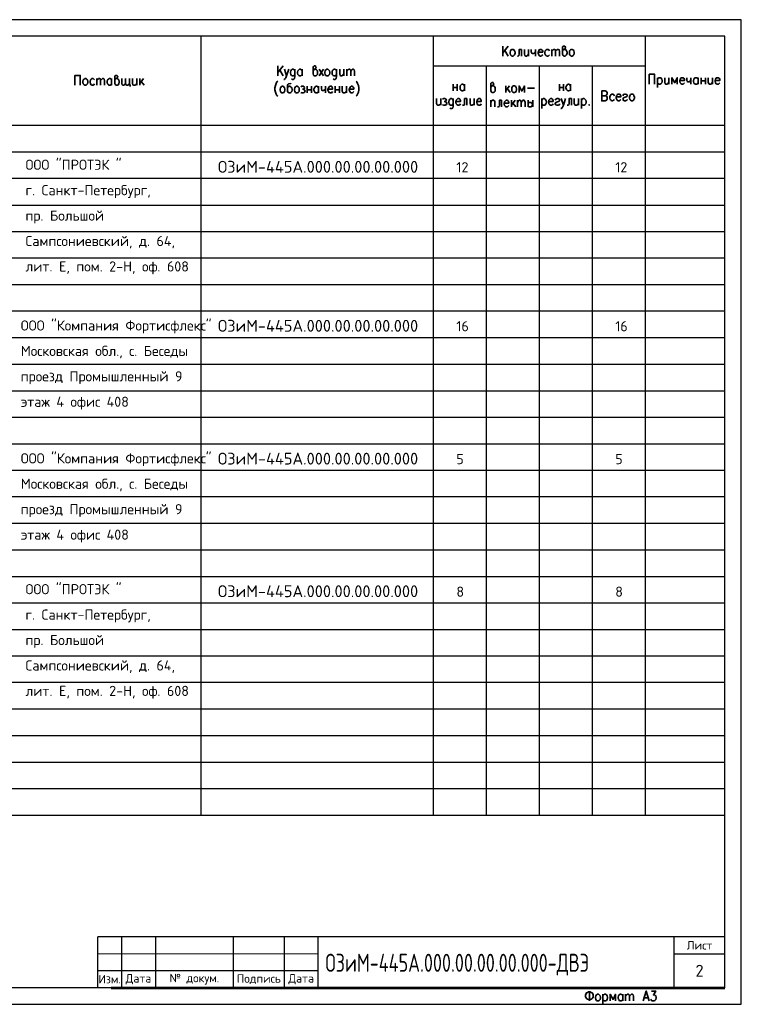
# Model space of a CAD drawing. Header units: millimetres. Extents: x -2 to 2563, y -5 to 295.
# Tile 5 of 13: x 631 to 850, y -5 to 295. Entities that reach past the tile are written whole.
import ezdxf

# ---------------------------------------------------------------- set-up
doc = ezdxf.new("R2010")
doc.units = ezdxf.units.MM
doc.layers.add('Cont', color=6, linetype='Continuous')
doc.styles.add('Isocpeur', font='isocpeur.ttf')
doc.styles.add('simplex', font='simplex.shx', dxfattribs={"width": 0.9})

msp = doc.modelspace()

# ---------------------------------------------------------------- linework, layer by layer
at = {"color": 7, "linetype": 'Continuous', "lineweight": 25}
for p, q in [((850.24, 295.21), (426.2, 295.21)), ((850.24, -4.57), (850.24, 295.21)), ((845.26, 254.84), (446.38, 254.84)), ((845.26, 246.81), (446.38, 246.81)), ((845.26, 238.68), (446.38, 238.68)), ((845.26, 230.64), (446.38, 230.64)), ((845.26, 222.6), (446.38, 222.6)), ((845.26, 214.48), (446.38, 214.48)), ((845.26, 206.44), (446.38, 206.44)), ((845.26, 198.31), (446.38, 198.31)), ((845.26, 190.27), (446.38, 190.27)), ((845.26, 182.15), (446.38, 182.15)), ((845.26, 174.11), (446.38, 174.11)), ((845.26, 165.98), (446.38, 165.98)), ((845.26, 157.94), (446.38, 157.94)), ((845.26, 149.91), (446.38, 149.91)), ((845.26, 141.78), (446.38, 141.78)), ((845.26, 133.74), (446.38, 133.74)), ((845.26, 125.62), (446.38, 125.62)), ((845.26, 117.58), (446.38, 117.58)), ((845.26, 109.45), (446.38, 109.45)), ((845.26, 101.41), (446.38, 101.41)), ((845.26, 93.37), (446.38, 93.37)), ((845.26, 85.25), (446.38, 85.25)), ((845.26, 77.21), (446.38, 77.21)), ((845.26, 69.08), (446.38, 69.08)), ((845.26, 61.04), (446.38, 61.04)), ((426.2, -4.57), (850.24, -4.57))]:
    msp.add_line(p, q, dxfattribs=at)
at = {"color": 7, "linetype": 'Continuous', "lineweight": 35}
for p, q in [((779.29, 287.17), (777.63, 285.16)), ((777.63, 287.17), (777.63, 284.12)), ((779.29, 284.12), (778.24, 285.86)), ((783.31, 286.13), (783.31, 284.12)), ((785.49, 286.13), (785.49, 284.12)), ((787.59, 286.13), (787.59, 284.12)), ((792.57, 286.13), (792.57, 284.12)), ((710.78, 281.15), (709.12, 279.14)), ((709.12, 281.15), (709.12, 278.09)), ((710.78, 278.09), (709.74, 279.83)), ((716.55, 280.1), (716.55, 278.09)), ((721.71, 280.1), (723.02, 278.09)), ((723.02, 280.1), (721.71, 278.09)), ((729.22, 280.1), (729.22, 278.09)), ((730.18, 280.1), (730.18, 278.09)), ((654.08, 277.3), (654.08, 275.29)), ((658.53, 277.3), (658.53, 275.29)), ((666.22, 277.3), (666.22, 275.29)), ((667.1, 277.3), (667.1, 275.29)), ((668.23, 277.3), (667.1, 275.82)), ((667.53, 276.43), (668.41, 275.29)), ((824.72, 277.56), (824.72, 274.59)), ((828.22, 277.56), (828.22, 275.55)), ((834.86, 277.56), (834.86, 275.55)), ((837.13, 277.56), (837.13, 275.55)), ((838, 277.56), (838, 275.55)), ((838, 276.6), (839.31, 276.6)), ((839.31, 277.56), (839.31, 275.55)), ((841.5, 277.56), (841.5, 275.55)), ((718.12, 274.94), (718.12, 272.93)), ((718.12, 273.89), (719.35, 273.89)), ((719.35, 274.94), (719.35, 272.93)), ((721.53, 274.94), (721.53, 272.93)), ((723.63, 274.94), (723.63, 272.93)), ((726.6, 274.94), (726.6, 272.93)), ((726.6, 273.89), (727.91, 273.89)), ((727.91, 274.94), (727.91, 272.93)), ((730.09, 274.94), (730.09, 272.93)), ((762.51, 275.55), (762.51, 273.54)), ((762.51, 274.59), (763.73, 274.59)), ((763.73, 275.55), (763.73, 273.54)), ((765.92, 275.55), (765.92, 273.54)), ((778.59, 275.03), (778.59, 273.02)), ((779.72, 275.03), (778.59, 273.63)), ((779.02, 274.15), (779.9, 273.02)), ((785.14, 274.33), (787.24, 274.33)), ((794.84, 275.55), (794.84, 273.54)), ((794.84, 274.59), (796.06, 274.59)), ((796.06, 275.55), (796.06, 273.54)), ((798.25, 275.55), (798.25, 273.54)), ((758.75, 271.18), (758.75, 269.17)), ((766.7, 271.18), (766.7, 269.17)), ((768.89, 271.18), (768.89, 269.17)), ((773.96, 270.66), (773.96, 268.65)), ((777.28, 270.66), (777.28, 268.65)), ((780.25, 270.66), (780.25, 268.65)), ((781.38, 270.66), (780.25, 269.17)), ((782.08, 270.66), (782.08, 268.65)), ((785.32, 270.66), (785.32, 268.65)), ((786.8, 270.66), (786.8, 268.65)), ((789.51, 271.18), (789.51, 268.13)), ((798.51, 271.18), (798.51, 269.17)), ((800.69, 271.18), (800.69, 269.17)), ((801.57, 271.18), (801.57, 268.13)), ((780.68, 269.79), (781.56, 268.65)), ((804.01, -0.56), (804.01, -3.53)), ((808.12, -1.52), (808.12, -4.57)), ((814.15, -1.52), (814.15, -3.53)), ((815.02, -1.52), (815.02, -3.53)), ((820.7, -2.56), (821.84, -2.56))]:
    msp.add_line(p, q, dxfattribs=at)
at = {"color": 7, "lineweight": 20}
msp.add_line((654.34, 10.81), (721.42, 10.81), dxfattribs=at)
at = {"color": 7, "linetype": 'Continuous', "lineweight": 53}
msp.add_line((658.45, 0.49), (845.26, 0.49), dxfattribs=at)
at = {"color": 7, "linetype": 'Continuous', "lineweight": 35}
for points in [[(780.42, 286.13), (780.77, 286.13), (781.03, 286.04), (781.21, 285.69), (781.38, 285.34), (781.38, 284.99), (781.21, 284.55), (781.03, 284.29), (780.77, 284.12), (780.42, 284.12), (780.16, 284.29), (779.99, 284.55), (779.9, 284.99), (779.9, 285.34), (779.99, 285.69), (780.16, 286.04)], [(798.42, 286.13), (798.77, 286.13), (799.03, 286.04), (799.21, 285.69), (799.38, 285.34), (799.38, 284.99), (799.21, 284.55), (799.03, 284.29), (798.77, 284.12), (798.42, 284.12), (798.25, 284.29), (797.98, 284.55), (797.9, 284.99), (797.9, 285.34), (797.98, 285.69), (798.25, 286.04)], [(724.06, 280.1), (724.41, 280.1), (724.59, 279.92), (724.85, 279.66), (724.94, 279.22), (724.94, 278.96), (724.85, 278.52), (724.59, 278.26), (724.41, 278.09), (724.06, 278.09), (723.8, 278.26), (723.54, 278.52), (723.45, 278.96), (723.45, 279.22), (723.54, 279.66), (723.8, 279.92)], [(650.41, 277.3), (650.76, 277.3), (650.93, 277.13), (651.19, 276.86), (651.28, 276.43), (651.28, 276.16), (651.19, 275.73), (650.93, 275.38), (650.76, 275.29), (650.41, 275.29), (650.14, 275.38), (649.88, 275.73), (649.8, 276.16), (649.8, 276.43), (649.88, 276.86), (650.14, 277.13)], [(710.35, 274.94), (710.7, 274.94), (710.96, 274.77), (711.13, 274.5), (711.31, 274.07), (711.31, 273.72), (711.13, 273.37), (710.96, 273.02), (710.7, 272.93), (710.35, 272.93), (710.17, 273.02), (709.91, 273.37), (709.82, 273.72), (709.82, 274.07), (709.91, 274.5), (710.17, 274.77)], [(714.72, 274.94), (715.07, 274.94), (715.33, 274.77), (715.59, 274.5), (715.68, 274.07), (715.68, 273.72), (715.59, 273.37), (715.33, 273.02), (715.07, 272.93), (714.72, 272.93), (714.54, 273.02), (714.28, 273.37), (714.19, 273.72), (714.19, 274.07), (714.28, 274.5), (714.54, 274.77)], [(780.86, 275.03), (781.21, 275.03), (781.47, 274.94), (781.73, 274.59), (781.82, 274.15), (781.82, 273.89), (781.73, 273.46), (781.47, 273.19), (781.21, 273.02), (780.86, 273.02), (780.68, 273.19), (780.42, 273.46), (780.33, 273.89), (780.33, 274.15), (780.42, 274.59), (780.68, 274.94)], [(816.77, 272.49), (817.12, 272.49), (817.38, 272.41), (817.56, 272.06), (817.73, 271.71), (817.73, 271.36), (817.56, 270.92), (817.38, 270.66), (817.12, 270.49), (816.77, 270.49), (816.51, 270.66), (816.33, 270.92), (816.25, 271.36), (816.25, 271.71), (816.33, 272.06), (816.51, 272.41)], [(803.93, 269.44), (803.84, 269.26), (803.93, 269.17), (804.01, 269.26)], [(803.75, -0.82), (804.19, -0.82), (804.54, -0.99), (804.8, -1.08), (805.06, -1.43), (805.15, -1.69), (805.15, -2.3), (805.06, -2.56), (804.8, -2.83), (804.54, -3), (804.19, -3.09), (803.75, -3.09), (803.4, -3), (803.14, -2.83), (802.97, -2.56), (802.79, -2.3), (802.79, -1.69), (802.97, -1.43), (803.14, -1.08), (803.4, -0.99)], [(806.37, -1.52), (806.72, -1.52), (806.98, -1.69), (807.25, -1.95), (807.33, -2.39), (807.33, -2.65), (807.25, -3.09), (806.98, -3.44), (806.72, -3.53), (806.37, -3.53), (806.2, -3.44), (805.94, -3.09), (805.85, -2.65), (805.85, -2.39), (805.94, -1.95), (806.2, -1.69)]]:
    msp.add_lwpolyline(points, close=True, dxfattribs=at)
for points in [[(783.31, 286.13), (782.61, 286.13), (782.61, 284.73), (782.52, 284.29), (782.26, 284.12), (782.08, 284.12)], [(784.27, 286.13), (784.27, 284.73), (784.35, 284.29), (784.62, 284.12), (784.97, 284.12), (785.14, 284.29), (785.49, 284.73)], [(786.28, 286.13), (786.28, 285.43), (786.45, 284.99), (786.63, 284.9), (786.98, 284.9), (787.24, 284.99), (787.59, 285.43)], [(788.37, 285.34), (789.77, 285.34), (789.77, 285.6), (789.68, 285.86), (789.51, 286.04), (789.33, 286.13), (788.99, 286.13), (788.72, 286.04), (788.55, 285.69), (788.37, 285.34), (788.37, 284.99), (788.55, 284.55), (788.72, 284.29), (788.99, 284.12), (789.33, 284.12), (789.51, 284.29), (789.77, 284.55)], [(791.87, 285.69), (791.61, 286.04), (791.43, 286.13), (791.08, 286.13), (790.82, 286.04), (790.56, 285.69), (790.47, 285.34), (790.47, 284.99), (790.56, 284.55), (790.82, 284.29), (791.08, 284.12), (791.43, 284.12), (791.61, 284.29), (791.87, 284.55)], [(792.57, 285.6), (792.92, 286.04), (793.09, 286.13), (793.35, 286.13), (793.62, 286.04), (793.7, 285.6), (793.7, 284.12)], [(793.7, 285.6), (794.05, 286.04), (794.32, 286.13), (794.49, 286.13), (794.75, 286.04), (794.84, 285.6), (794.84, 284.12)], [(795.8, 285.69), (795.98, 286.04), (796.24, 286.13), (796.59, 286.47), (796.67, 286.74), (796.59, 287), (796.5, 287.17), (796.15, 287.17), (795.89, 287), (795.8, 286.91), (795.8, 284.73), (795.89, 284.47), (795.98, 284.29), (796.24, 284.12), (796.59, 284.12), (796.85, 284.29), (797.02, 284.55), (797.2, 284.99), (797.2, 285.34), (797.02, 285.69), (796.85, 286.04), (796.59, 286.13), (796.24, 286.13)], [(711.13, 280.1), (711.83, 278.09), (712.53, 280.1)], [(714.37, 279.66), (714.19, 279.83), (714.1, 279.92), (713.84, 280.1), (713.58, 280.1), (713.32, 279.92), (713.06, 279.66), (712.97, 279.22), (712.97, 278.96), (713.06, 278.52), (713.32, 278.26), (713.58, 278.09), (713.84, 278.09), (714.1, 278.26), (714.37, 278.52)], [(714.37, 280.1), (714.37, 277.82), (714.19, 277.39), (714.1, 277.21), (713.84, 277.04), (713.58, 277.04), (713.32, 277.21)], [(716.55, 278.52), (716.29, 278.26), (716.11, 278.09), (715.76, 278.09), (715.5, 278.26), (715.41, 278.35), (715.24, 278.52), (715.15, 278.96), (715.15, 279.22), (715.24, 279.66), (715.5, 279.92), (715.76, 280.1), (716.11, 280.1), (716.29, 279.92), (716.55, 279.66)], [(719.87, 279.66), (720.13, 279.92), (720.31, 280.1), (720.66, 280.36), (720.83, 280.71), (720.66, 280.97), (720.57, 281.15), (720.22, 281.15), (719.96, 280.97), (719.87, 280.8), (719.87, 278.7), (719.96, 278.35), (720.13, 278.26), (720.31, 278.09), (720.66, 278.09), (720.92, 278.26), (721.18, 278.52), (721.27, 278.96), (721.27, 279.22), (721.18, 279.66), (720.92, 279.92), (720.66, 280.1), (720.31, 280.1)], [(727.04, 279.66), (726.95, 279.83), (726.77, 279.92), (726.6, 280.1), (726.25, 280.1), (725.99, 279.92), (725.72, 279.66), (725.64, 279.22), (725.64, 278.96), (725.72, 278.52), (725.99, 278.26), (726.25, 278.09), (726.6, 278.09), (726.77, 278.26), (727.04, 278.52)], [(727.04, 280.1), (727.04, 277.82), (726.95, 277.39), (726.77, 277.21), (726.6, 277.04), (726.25, 277.04), (725.99, 277.21)], [(728, 280.1), (728, 278.7), (728.08, 278.26), (728.35, 278.09), (728.7, 278.09), (728.87, 278.26), (729.22, 278.7)], [(730.18, 279.57), (730.53, 279.92), (730.71, 280.1), (730.97, 280.1), (731.23, 279.92), (731.32, 279.57), (731.32, 278.09)], [(731.32, 279.57), (731.67, 279.92), (731.84, 280.1), (732.1, 280.1), (732.37, 279.92), (732.45, 279.57), (732.45, 278.09)], [(647.35, 275.29), (647.35, 278.26), (649.01, 278.26), (649.01, 275.29)], [(653.38, 276.86), (653.12, 277.13), (652.94, 277.3), (652.59, 277.3), (652.33, 277.13), (652.07, 276.86), (651.98, 276.43), (651.98, 276.16), (652.07, 275.73), (652.33, 275.38), (652.59, 275.29), (652.94, 275.29), (653.12, 275.38), (653.38, 275.73)], [(654.08, 276.69), (654.43, 277.13), (654.6, 277.3), (654.86, 277.3), (655.13, 277.13), (655.21, 276.69), (655.21, 275.29)], [(655.21, 276.69), (655.56, 277.13), (655.82, 277.3), (656, 277.3), (656.26, 277.13), (656.35, 276.69), (656.35, 275.29)], [(658.53, 275.73), (658.36, 275.38), (658.1, 275.29), (657.75, 275.29), (657.57, 275.38), (657.4, 275.55), (657.31, 275.73), (657.22, 276.16), (657.22, 276.43), (657.31, 276.86), (657.57, 277.13), (657.75, 277.3), (658.1, 277.3), (658.36, 277.13), (658.53, 276.86)], [(659.49, 276.86), (659.76, 277.13), (659.93, 277.3), (660.28, 277.56), (660.46, 277.91), (660.28, 278.17), (660.19, 278.26), (659.84, 278.26), (659.58, 278.17), (659.49, 278), (659.49, 275.82), (659.58, 275.55), (659.76, 275.38), (659.93, 275.29), (660.28, 275.29), (660.54, 275.38), (660.72, 275.73), (660.89, 276.16), (660.89, 276.43), (660.72, 276.86), (660.54, 277.13), (660.28, 277.3), (659.93, 277.3)], [(662.81, 275.82), (662.46, 275.38), (662.29, 275.29), (662.03, 275.29), (661.77, 275.38), (661.68, 275.82), (661.68, 277.3)], [(663.95, 275.82), (663.69, 275.38), (663.43, 275.29), (663.16, 275.29), (662.99, 275.38), (662.81, 275.82), (662.81, 277.3)], [(663.95, 277.3), (663.95, 275.29), (664.21, 275.29), (664.21, 274.85)], [(664.91, 277.3), (664.91, 275.82), (665, 275.38), (665.26, 275.29), (665.61, 275.29), (665.87, 275.38), (666.22, 275.82)], [(709.12, 276.51), (708.86, 276.25), (708.6, 275.82), (708.42, 275.2), (708.25, 274.5), (708.25, 273.89), (708.42, 273.19), (708.6, 272.58), (708.86, 272.15), (709.12, 271.88)], [(711.83, 278.09), (711.57, 277.48), (711.31, 277.21), (711.13, 277.04), (710.96, 277.04)], [(713.23, 275.9), (713.06, 275.82), (712.44, 275.64), (712.18, 275.47), (712.09, 275.2), (712.09, 273.46), (712.18, 273.19), (712.36, 273.02), (712.53, 272.93), (712.88, 272.93), (713.14, 273.02), (713.4, 273.37), (713.49, 273.72), (713.49, 274.07), (713.4, 274.5), (713.23, 274.59), (713.14, 274.77), (712.88, 274.94), (712.53, 274.94), (712.36, 274.77), (712.09, 274.5)], [(732.98, 276.51), (733.24, 276.25), (733.41, 275.82), (733.68, 275.2), (733.76, 274.5), (733.76, 273.89), (733.68, 273.19), (733.41, 272.58), (733.24, 272.15), (732.98, 271.88)], [(773.96, 274.59), (774.22, 274.94), (774.39, 275.03), (774.74, 275.38), (774.92, 275.64), (774.74, 275.9), (774.66, 276.08), (774.31, 276.08), (774.13, 275.9), (773.96, 275.82), (773.96, 273.63), (774.13, 273.37), (774.22, 273.19), (774.39, 273.02), (774.74, 273.02), (775, 273.19), (775.27, 273.46), (775.35, 273.89), (775.35, 274.15), (775.27, 274.59), (775, 274.94), (774.74, 275.03), (774.39, 275.03)], [(822.19, 275.55), (822.19, 278.61), (823.85, 278.61), (823.85, 275.55)], [(824.72, 277.13), (824.98, 277.48), (825.25, 277.56), (825.51, 277.56), (825.77, 277.48), (826.03, 277.13), (826.12, 276.69), (826.12, 276.43), (826.03, 275.99), (825.77, 275.73), (825.51, 275.55), (825.25, 275.55), (824.98, 275.73), (824.72, 275.99)], [(826.91, 277.56), (826.91, 276.16), (827.08, 275.73), (827.26, 275.55), (827.61, 275.55), (827.87, 275.73), (828.22, 276.16)], [(830.75, 275.55), (830.75, 277.56), (829.96, 275.99), (829.09, 277.56), (829.09, 275.55)], [(831.54, 276.69), (832.94, 276.69), (832.94, 277.04), (832.85, 277.3), (832.67, 277.48), (832.5, 277.56), (832.15, 277.56), (831.89, 277.48), (831.62, 277.13), (831.54, 276.69), (831.54, 276.43), (831.62, 275.99), (831.89, 275.73), (832.15, 275.55), (832.5, 275.55), (832.67, 275.73), (832.94, 275.99)], [(833.63, 277.56), (833.63, 276.86), (833.72, 276.43), (833.98, 276.25), (834.33, 276.25), (834.6, 276.43), (834.86, 276.86)], [(837.13, 275.99), (836.87, 275.73), (836.61, 275.55), (836.26, 275.55), (836.08, 275.73), (835.91, 275.82), (835.82, 275.99), (835.73, 276.43), (835.73, 276.69), (835.82, 277.13), (836.08, 277.48), (836.26, 277.56), (836.61, 277.56), (836.87, 277.48), (837.13, 277.13)], [(840.19, 277.56), (840.19, 276.16), (840.36, 275.73), (840.54, 275.55), (840.89, 275.55), (841.15, 275.73), (841.5, 276.16)], [(842.28, 276.69), (843.68, 276.69), (843.68, 277.04), (843.6, 277.3), (843.42, 277.48), (843.25, 277.56), (842.9, 277.56), (842.63, 277.48), (842.37, 277.13), (842.28, 276.69), (842.28, 276.43), (842.37, 275.99), (842.63, 275.73), (842.9, 275.55), (843.25, 275.55), (843.42, 275.73), (843.68, 275.99)], [(716.11, 274.77), (716.46, 274.94), (716.81, 274.94), (717.16, 274.77), (717.25, 274.5), (717.16, 274.15), (716.9, 274.07), (716.64, 274.07)], [(716.9, 274.07), (717.16, 273.89), (717.25, 273.72), (717.42, 273.46), (717.25, 273.19), (717.16, 273.02), (716.9, 272.93), (716.46, 272.93), (716.11, 273.02)], [(721.53, 273.37), (721.36, 273.02), (721.09, 272.93), (720.74, 272.93), (720.48, 273.02), (720.39, 273.19), (720.31, 273.37), (720.13, 273.72), (720.13, 274.07), (720.31, 274.5), (720.48, 274.77), (720.74, 274.94), (721.09, 274.94), (721.36, 274.77), (721.53, 274.5)], [(722.4, 274.94), (722.4, 274.15), (722.49, 273.72), (722.67, 273.63), (723.02, 273.63), (723.28, 273.72), (723.63, 274.15)], [(724.41, 274.07), (725.81, 274.07), (725.81, 274.33), (725.72, 274.59), (725.64, 274.77), (725.38, 274.94), (725.03, 274.94), (724.76, 274.77), (724.59, 274.5), (724.41, 274.07), (724.41, 273.72), (724.59, 273.37), (724.76, 273.02), (725.03, 272.93), (725.38, 272.93), (725.64, 273.02), (725.81, 273.37)], [(728.78, 274.94), (728.78, 273.46), (728.96, 273.02), (729.13, 272.93), (729.48, 272.93), (729.74, 273.02), (730.09, 273.46)], [(730.88, 274.07), (732.28, 274.07), (732.28, 274.33), (732.19, 274.59), (732.02, 274.77), (731.84, 274.94), (731.49, 274.94), (731.23, 274.77), (731.05, 274.5), (730.88, 274.07), (730.88, 273.72), (731.05, 273.37), (731.23, 273.02), (731.49, 272.93), (731.84, 272.93), (732.02, 273.02), (732.28, 273.37)], [(765.92, 273.98), (765.74, 273.72), (765.48, 273.54), (765.13, 273.54), (764.96, 273.72), (764.78, 273.81), (764.69, 273.98), (764.61, 274.42), (764.61, 274.68), (764.69, 275.12), (764.96, 275.38), (765.13, 275.55), (765.48, 275.55), (765.74, 275.38), (765.92, 275.12)], [(784.27, 273.02), (784.27, 275.03), (783.39, 273.46), (782.61, 275.03), (782.61, 273.02)], [(798.25, 273.98), (798.07, 273.72), (797.81, 273.54), (797.46, 273.54), (797.2, 273.72), (797.11, 273.81), (797.02, 273.98), (796.85, 274.42), (796.85, 274.68), (797.02, 275.12), (797.2, 275.38), (797.46, 275.55), (797.81, 275.55), (798.07, 275.38), (798.25, 275.12)], [(808.82, 273.54), (807.77, 273.54), (807.77, 270.49), (808.82, 270.49), (809.17, 270.66), (809.26, 270.83), (809.43, 271.1), (809.43, 271.53), (809.26, 271.8), (809.17, 271.97), (808.82, 272.06), (807.77, 272.06)], [(808.82, 273.54), (809.17, 273.37), (809.26, 273.28), (809.43, 272.93), (809.43, 272.67), (809.26, 272.41), (809.17, 272.23), (808.82, 272.06)], [(757.44, 271.18), (757.44, 269.7), (757.62, 269.26), (757.79, 269.17), (758.14, 269.17), (758.4, 269.26), (758.75, 269.7)], [(759.28, 271.01), (759.63, 271.18), (759.98, 271.18), (760.33, 271.01), (760.5, 270.75), (760.33, 270.49), (760.15, 270.31), (759.8, 270.31)], [(760.15, 270.31), (760.33, 270.14), (760.5, 270.05), (760.59, 269.7), (760.5, 269.44), (760.33, 269.26), (760.15, 269.17), (759.63, 269.17), (759.28, 269.26)], [(762.51, 270.75), (762.42, 270.83), (762.34, 271.01), (762.07, 271.18), (761.72, 271.18), (761.55, 271.01), (761.29, 270.75), (761.2, 270.31), (761.2, 270.05), (761.29, 269.61), (761.55, 269.26), (761.72, 269.17), (762.07, 269.17), (762.34, 269.26), (762.51, 269.61)], [(762.51, 271.18), (762.51, 268.83), (762.42, 268.39), (762.34, 268.3), (762.07, 268.13), (761.72, 268.13), (761.55, 268.3)], [(763.38, 270.31), (764.78, 270.31), (764.78, 270.57), (764.61, 270.83), (764.52, 271.01), (764.26, 271.18), (763.91, 271.18), (763.73, 271.01), (763.47, 270.75), (763.38, 270.31), (763.38, 270.05), (763.47, 269.61), (763.73, 269.26), (763.91, 269.17), (764.26, 269.17), (764.52, 269.26), (764.78, 269.61)], [(766.7, 271.18), (766.01, 271.18), (766.01, 269.7), (765.92, 269.26), (765.66, 269.17), (765.39, 269.17)], [(767.67, 271.18), (767.67, 269.7), (767.75, 269.26), (768.01, 269.17), (768.28, 269.17), (768.54, 269.26), (768.89, 269.7)], [(769.68, 270.31), (771.07, 270.31), (771.07, 270.57), (770.99, 270.83), (770.9, 271.01), (770.64, 271.18), (770.29, 271.18), (770.02, 271.01), (769.85, 270.75), (769.68, 270.31), (769.68, 270.05), (769.85, 269.61), (770.02, 269.26), (770.29, 269.17), (770.64, 269.17), (770.9, 269.26), (771.07, 269.61)], [(773.96, 270.05), (774.22, 270.49), (774.48, 270.66), (774.83, 270.66), (775.09, 270.49), (775.18, 270.22), (775.18, 268.65)], [(777.28, 270.66), (776.58, 270.66), (776.58, 269.17), (776.49, 268.83), (776.23, 268.65), (775.97, 268.65)], [(778.06, 269.79), (779.46, 269.79), (779.46, 270.05), (779.37, 270.4), (779.2, 270.49), (779.02, 270.66), (778.67, 270.66), (778.41, 270.49), (778.15, 270.22), (778.06, 269.79), (778.06, 269.52), (778.15, 269.09), (778.41, 268.83), (778.67, 268.65), (779.02, 268.65), (779.2, 268.83), (779.46, 269.09)], [(782.08, 270.05), (782.43, 270.49), (782.69, 270.66), (782.96, 270.66), (783.13, 270.49), (783.22, 270.05), (783.22, 268.65)], [(783.22, 270.05), (783.57, 270.49), (783.83, 270.66), (784.09, 270.66), (784.27, 270.49), (784.44, 270.05), (784.44, 268.65)], [(785.32, 269.79), (785.49, 269.96), (785.66, 270.05), (786.01, 270.05), (786.19, 270.05), (786.36, 269.96), (786.45, 269.79), (786.63, 269.52), (786.63, 269.17), (786.45, 268.91), (786.36, 268.83), (786.19, 268.65), (785.66, 268.65), (785.49, 268.83), (785.32, 268.91)], [(789.51, 270.75), (789.68, 271.01), (789.95, 271.18), (790.3, 271.18), (790.56, 271.01), (790.73, 270.75), (790.91, 270.31), (790.91, 270.05), (790.73, 269.61), (790.56, 269.26), (790.3, 269.17), (789.95, 269.17), (789.68, 269.26), (789.51, 269.61)], [(791.61, 270.31), (792.92, 270.31), (792.92, 270.57), (792.83, 270.83), (792.74, 271.01), (792.48, 271.18), (792.13, 271.18), (791.96, 271.01), (791.69, 270.75), (791.61, 270.31), (791.61, 270.05), (791.69, 269.61), (791.96, 269.26), (792.13, 269.17), (792.48, 269.17), (792.74, 269.26), (792.92, 269.61)], [(793.62, 270.75), (793.79, 271.01), (794.14, 271.18), (794.49, 271.18), (794.84, 271.01), (794.93, 270.75), (794.84, 270.49), (794.58, 270.31), (793.97, 270.14), (793.79, 270.05), (793.62, 269.7), (793.62, 269.61), (793.79, 269.26), (794.14, 269.17), (794.49, 269.17), (794.84, 269.26), (794.93, 269.61)], [(795.36, 271.18), (796.06, 269.17), (796.76, 271.18)], [(798.51, 271.18), (797.81, 271.18), (797.81, 269.7), (797.72, 269.26), (797.46, 269.17), (797.2, 269.17)], [(799.38, 271.18), (799.38, 269.7), (799.56, 269.26), (799.73, 269.17), (800.08, 269.17), (800.34, 269.26), (800.69, 269.7)], [(801.57, 270.75), (801.83, 271.01), (802.09, 271.18), (802.44, 271.18), (802.62, 271.01), (802.88, 270.75), (802.97, 270.31), (802.97, 270.05), (802.88, 269.61), (802.62, 269.26), (802.44, 269.17), (802.09, 269.17), (801.83, 269.26), (801.57, 269.61)], [(811.62, 272.06), (811.35, 272.41), (811.09, 272.49), (810.74, 272.49), (810.57, 272.41), (810.3, 272.06), (810.22, 271.71), (810.22, 271.36), (810.3, 270.92), (810.57, 270.66), (810.74, 270.49), (811.09, 270.49), (811.35, 270.66), (811.62, 270.92)], [(812.14, 271.71), (813.54, 271.71), (813.54, 271.97), (813.45, 272.23), (813.36, 272.41), (813.1, 272.49), (812.75, 272.49), (812.49, 272.41), (812.31, 272.06), (812.14, 271.71), (812.14, 271.36), (812.31, 270.92), (812.49, 270.66), (812.75, 270.49), (813.1, 270.49), (813.36, 270.66), (813.54, 270.92)], [(814.24, 272.06), (814.32, 272.41), (814.67, 272.49), (815.02, 272.49), (815.37, 272.41), (815.55, 272.06), (815.37, 271.8), (815.2, 271.71), (814.59, 271.53), (814.32, 271.36), (814.24, 271.1), (814.24, 270.92), (814.32, 270.66), (814.67, 270.49), (815.02, 270.49), (815.37, 270.66), (815.55, 270.92)], [(796.06, 269.17), (795.8, 268.56), (795.63, 268.3), (795.36, 268.13), (795.28, 268.13)], [(808.12, -1.95), (808.38, -1.69), (808.56, -1.52), (808.91, -1.52), (809.17, -1.69), (809.43, -1.95), (809.52, -2.39), (809.52, -2.65), (809.43, -3.09), (809.17, -3.44), (808.91, -3.53), (808.56, -3.53), (808.38, -3.44), (808.12, -3.09)], [(811.96, -3.53), (811.96, -1.52), (811.18, -3.09), (810.3, -1.52), (810.3, -3.53)], [(814.15, -3.09), (813.89, -3.44), (813.71, -3.53), (813.36, -3.53), (813.1, -3.44), (813.01, -3.26), (812.84, -3.09), (812.75, -2.65), (812.75, -2.39), (812.84, -1.95), (813.1, -1.69), (813.36, -1.52), (813.71, -1.52), (813.89, -1.69), (814.15, -1.95)], [(815.02, -2.13), (815.37, -1.69), (815.63, -1.52), (815.9, -1.52), (816.07, -1.69), (816.25, -2.13), (816.25, -3.53)], [(816.25, -2.13), (816.6, -1.69), (816.77, -1.52), (817.03, -1.52), (817.29, -1.69), (817.38, -2.13), (817.38, -3.53)], [(820.35, -3.53), (821.31, -0.56), (822.19, -3.53)], [(822.89, -0.56), (824.2, -0.56), (823.5, -1.69), (823.85, -1.69), (824.02, -1.87), (824.2, -1.95), (824.29, -2.39), (824.29, -2.65), (824.2, -3.09), (823.94, -3.44), (823.59, -3.53), (823.24, -3.53), (822.89, -3.44), (822.8, -3.26), (822.71, -3)]]:
    msp.add_lwpolyline(points, dxfattribs=at)
at = {"layer": 'Cont', "color": 7}
for p, q in [((845.26, 290.23), (446.38, 290.23)), ((685.71, 290.23), (685.71, 52.92)), ((756.39, 290.23), (756.39, 52.92)), ((820.96, 290.23), (820.96, 52.92)), ((845.26, 0.49), (845.26, 290.23)), ((756.39, 281.15), (820.96, 281.15)), ((772.56, 281.15), (772.56, 52.92)), ((788.72, 281.15), (788.72, 52.92)), ((804.8, 281.15), (804.8, 52.92)), ((845.26, 262.97), (446.38, 262.97)), ((845.26, 52.92), (446.38, 52.92)), ((845.26, 15.97), (654.34, 15.97)), ((654.34, 0.49), (654.34, 15.97)), ((661.56, 15.97), (661.56, 0.49)), ((671.88, 15.97), (671.88, 0.49)), ((695.62, 0.49), (695.62, 15.97)), ((711.1, 15.97), (711.1, 0.49)), ((721.42, 0.49), (721.42, 15.97)), ((829.78, 0.49), (829.78, 15.97)), ((829.78, 10.81), (845.26, 10.81)), ((721.42, 5.65), (654.34, 5.65)), ((845.26, 0.49), (446.38, 0.49))]:
    msp.add_line(p, q, dxfattribs=at)

# ---------------------------------------------------------------- texts
at = {"color": 0, "lineweight": 35, "style": 'simplex', "width": 0.7}
msp.add_text('ОЗиМ-445А.000.00.00.00.000-ДВЭ', height=5.5, dxfattribs=at).set_placement((723.63, 5.32))
at = {"color": 7, "lineweight": 25, "attachment_point": 5, "style": 'Isocpeur'}
for s, insert, char_height, width in [('\\pxsm1.5,ql;ОЗиМ-445А.000.00.00.00.000', (731.63, 250.42), 3.612, 81.4421), ('\\pxsm1.5,ql;{\\H0.85714x;12\\H1.13334x; }', (804.22, 250.29), 3.612, 81.4421), ('\\pxsm1.5,ql;{\\H0.85714x;12}', (852.59, 250.29), 3.612, 81.4421), ('{\\H0.85714x;\\P\\pxsm1.5,ql;ООО "ПРОТЭК "\\Pг. Санкт-Петербург,\\Pпр. Большой \\PСампсониевский, д. 64,\\Pлит. Е, пом. 2-Н, оф. 608}', (673.05, 237.73), 3.612, 81.4421), ('\\pxsm1.5,ql;ОЗиМ-445А.000.00.00.00.000', (731.63, 202.01), 3.612, 81.4421), ('\\pxsm1.5,ql;{\\H0.85714x;16\\H1.13334x; }', (804.22, 201.88), 3.612, 81.4421), ('\\pxsm1.5,ql;{\\H0.85714x;16}', (852.59, 201.88), 3.612, 81.4421), ('{\\H0.85714x;\\P\\pxsm1.5,ql;ООО "Компания Фортисфлекс"\\PМосковская обл., с. Беседы\\Pпроезд Промышленный 9\\Pэтаж 4 офис 408\\H1.13334x; }', (671.6, 192.66), 3.612, 81.4421), ('\\pxsm1.5,ql;ОЗиМ-445А.000.00.00.00.000', (731.63, 161.56), 3.612, 81.4421), ('\\pxsm1.5,ql;{\\H0.85714x;5}', (804.22, 161.43), 3.612, 81.4421), ('\\pxsm1.5,ql;{\\H0.85714x;5}', (852.59, 161.43), 3.612, 81.4421), ('{\\H0.85714x;\\P\\pxsm1.5,ql;ООО "Компания Фортисфлекс"\\PМосковская обл., с. Беседы\\Pпроезд Промышленный 9\\Pэтаж 4 офис 408\\H1.13334x; }', (671.6, 152.21), 3.612, 81.4421), ('\\pxsm1.5,ql;ОЗиМ-445А.000.00.00.00.000', (731.63, 121.19), 3.612, 81.4421), ('\\pxsm1.5,ql;{\\H0.85714x;8}', (804.22, 121.06), 3.612, 81.4421), ('\\pxsm1.5,ql;{\\H0.85714x;8}', (852.59, 121.06), 3.612, 81.4421), ('{\\H0.85714x;\\P\\pxsm1.5,ql;ООО "ПРОТЭК "\\Pг. Санкт-Петербург,\\Pпр. Большой \\PСампсониевский, д. 64,\\Pлит. Е, пом. 2-Н, оф. 608}', (673.05, 108.5), 3.612, 81.4421), ('Лист', (837.52, 13.39), 2.58, 20.64), ('2', (837.52, 5.65), 3.61, 20.64), ('Изм.', (657.95, 3.07), 2.58, 20.64), ('Дата', (666.72, 3.07), 2.58, 20.64), ('№ докум.', (683.75, 3.07), 2.58, 20.64), ('Подпись', (703.36, 3.07), 2.58, 20.64), ('Дата', (716.26, 3.07), 2.58, 20.64)]:
    msp.add_mtext(s, dxfattribs=dict(at, insert=insert, char_height=char_height, width=width))

doc.saveas('drawing.dxf')
